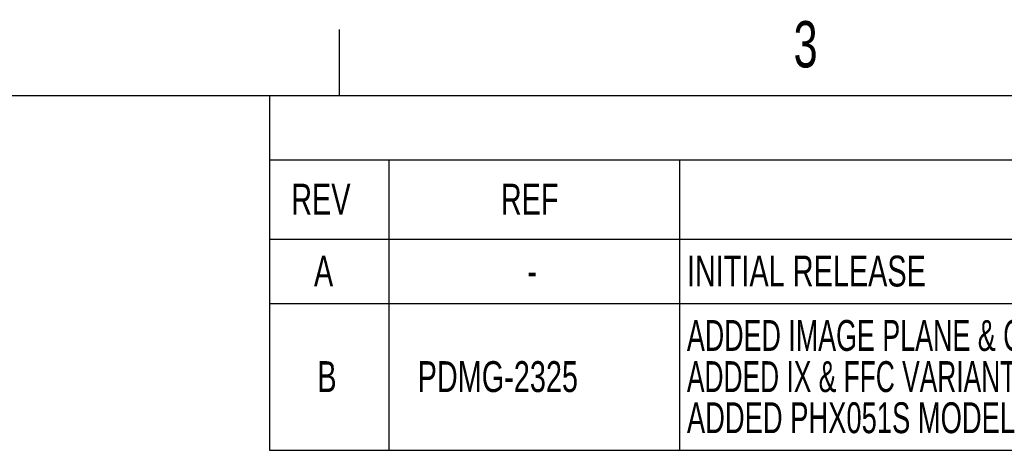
# Model space of a CAD drawing. Extents: x 5 to 274, y 4 to 211.
# Tile 5 of 7: x 118 to 185, y 181 to 211. Entities that reach past the tile are written whole.
import ezdxf
from ezdxf.enums import TextEntityAlignment as Align

# ---------------------------------------------------------------- set-up
doc = ezdxf.new("R2010")
doc.units = 0
doc.layers.get('0').update_dxf_attribs({"linetype": 'CONTINUOUS'})
doc.layers.add('FORMAT', color=7, linetype='CONTINUOUS')

# ---------------------------------------------------------------- blocks, each defined once
blk = doc.blocks.new('SW_TABLEANNOTATION_0')
at = {"color": 0, "linetype": 'CONTINUOUS'}
for p, q in [((0, 0), (0, -4.417)), ((0, 0), (8.209, 0)), ((8.209, 0), (28.171, 0)), ((28.171, 0), (100.557, 0)), ((0, -4.417), (0, -9.865)), ((0, -4.417), (8.209, -4.417)), ((8.209, -4.417), (8.209, -9.865)), ((8.209, -4.417), (28.171, -4.417)), ((28.171, -4.417), (28.171, -9.865)), ((28.171, -4.417), (100.557, -4.417)), ((0, -9.865), (8.209, -9.865)), ((0, -9.865), (0, -14.282)), ((8.209, -9.865), (28.171, -9.865)), ((8.209, -9.865), (8.209, -14.282)), ((28.171, -9.865), (100.557, -9.865)), ((28.171, -9.865), (28.171, -14.282)), ((0, -14.282), (0, -24.344)), ((0, -14.282), (8.209, -14.282)), ((8.209, -14.282), (8.209, -24.344)), ((8.209, -14.282), (28.171, -14.282)), ((28.171, -14.282), (28.171, -24.344)), ((28.171, -14.282), (100.557, -14.282)), ((0, -24.344), (8.209, -24.344)), ((8.209, -24.344), (28.171, -24.344)), ((28.171, -24.344), (100.557, -24.344))]:
    blk.add_line(p, q, dxfattribs=at)
for s, height, width, p in [('REV', 2.1167, 0.7, (1.5, -8.809)), ('REF', 2.1167, 0.7, (15.893, -8.809)), ('A', 2.117, 0.7, (3.06, -13.741)), ('INITIAL RELEASE', 2.11667, 0.7, (28.671, -13.741)), ('-', 2.117, 0.7, (17.722, -13.741)), ('ADDED IMAGE PLANE & CG THICKNESS DIMENSIONS', 2.11667, 0.651163, (28.671, -18.158)), ('B', 2.117, 0.7, (3.295, -20.981)), ('PDMG-2325', 2.1167, 0.7, (10.18, -20.981)), ('ADDED IX & FFC VARIANTS', 2.11667, 0.63913, (28.671, -20.981)), ('ADDED PHX051S MODEL', 2.11667, 0.663158, (28.671, -23.803))]:
    blk.add_text(s, height=height, dxfattribs=dict(at, width=width)).set_placement(p, align=Align.BOTTOM_LEFT)

msp = doc.modelspace()

# ---------------------------------------------------------------- linework, layer by layer
at = {"layer": 'FORMAT', "color": 7, "linetype": 'CONTINUOUS'}
for p, q in [((139.7, 210.226), (139.7, 205.699)), ((10.2, 205.7), (269.2, 205.7))]:
    msp.add_line(p, q, dxfattribs=at)

# ---------------------------------------------------------------- block references
at = {"color": 7, "linetype": 'CONTINUOUS'}
msp.add_blockref('SW_TABLEANNOTATION_0', (134.908, 205.7), dxfattribs=at)

# ---------------------------------------------------------------- texts
at = {"layer": 'FORMAT', "width": 0.7}
msp.add_text('3', height=3.175, dxfattribs=at).set_placement((170.902, 206.673), align=Align.BOTTOM_LEFT)

doc.saveas('drawing.dxf')
